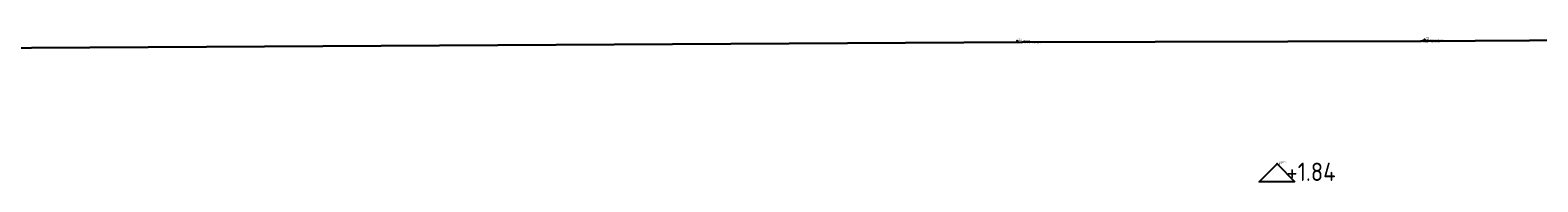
# Model space of a CAD drawing. Header units: millimetres. Extents: x 117457916 to 117583954, y 488847568 to 488851835.
# Tile 2 of 4: x 117520935 to 117550539, y 488848566 to 488851541. Entities that reach past the tile are written whole.
import ezdxf
from ezdxf.enums import TextEntityAlignment as Align

# ---------------------------------------------------------------- set-up
doc = ezdxf.new("R2010")
doc.units = ezdxf.units.MM
doc.header["$LTSCALE"] = 0.4
for name, color, linetype, true_color in [('18401-1(week 7)arlandaweg$0$Alg-bebouwing', 7, 'Continuous', 0xffffff), ('18401-1(week 7)arlandaweg$0$pntdesc', 1, 'Continuous', 0xff0000), ('18401-1(week 7)arlandaweg$0$pntelev', 2, 'Continuous', 0xffff00), ('18401-1(week 7)arlandaweg$0$pntno', 3, 'Continuous', 0x00ff00)]:
    doc.layers.add(name, color=color, linetype=linetype, true_color=true_color)
for name, color, linetype in [('NAP-HOOGTE', 7, 'Continuous'), ('NDS-CONTOUR', 7, 'Continuous'), ('TEKST', 7, 'Continuous')]:
    doc.layers.add(name, color=color, linetype=linetype)
doc.styles.add('18401-1(week 7)arlandaweg$0$Standard', font='txt')
doc.styles.add('ISOCP', font='isocp.shx')

# ---------------------------------------------------------------- blocks, each defined once
blk = doc.blocks.new('18401-1(week 7)arlandaweg$0$SRVPNO2')
at = {"layer": '18401-1(week 7)arlandaweg$0$pntdesc', "style": '18401-1(week 7)arlandaweg$0$Standard'}
blk.add_attdef('DESC2', (0.05, -0.06), '', height=0.05, dxfattribs=at)
at = {"layer": '18401-1(week 7)arlandaweg$0$pntelev', "style": '18401-1(week 7)arlandaweg$0$Standard'}
blk.add_attdef('ELEV2', (0.05, 0), '', height=0.05, dxfattribs=at)
at = {"layer": '18401-1(week 7)arlandaweg$0$pntno', "style": '18401-1(week 7)arlandaweg$0$Standard'}
blk.add_attdef('PT#', (0.05, 0.06), '', height=0.05, dxfattribs=at)
blk = doc.blocks.new('18401-1(week 7)arlandaweg')
blk.add_point((117545.419682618, 488848.9161261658))
at = {"layer": '18401-1(week 7)arlandaweg$0$Alg-bebouwing', "color": 7, "linetype": 'Continuous', "lineweight": 30, "true_color": 0xffffff}
blk.add_polyline3d([(117583.4350116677, 488851.5408196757, 0), (117548.2417632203, 488851.3230952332, 0), (117540.4120166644, 488851.305148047, 0), (117516.3788083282, 488851.1696455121, 0), (117508.358118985, 488851.1108411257, 0), (117458.0444622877, 488850.9488492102, 0)], dxfattribs=at)
at = {"layer": '18401-1(week 7)arlandaweg$0$Alg-bebouwing'}
for p in [(117540.315, 488851.33), (117548.2417629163, 488851.3230963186), (117548.315, 488851.361), (117540.4120163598, 488851.305149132)]:
    blk.add_point(p, dxfattribs=at)
at = {"xscale": 0.4, "yscale": 0.4}
for p, values in [((117540.315, 488851.33), {'PT#': '1008', 'ELEV2': '0.000', 'DESC2': 'Bebouwing;Hoofdgebouw;01;'}), ((117540.4120163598, 488851.305149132), {'PT#': '181202008', 'ELEV2': '1.960', 'DESC2': 'Bebouwing;Hoofdgebouw;01;'}), ((117548.2417629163, 488851.3230963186), {'PT#': '181202007', 'ELEV2': '1.860', 'DESC2': 'Bebouwing;Hoofdgebouw;01;'}), ((117548.315, 488851.361), {'PT#': '1007', 'ELEV2': '0.000', 'DESC2': 'Bebouwing;Hoofdgebouw;01;'}), ((117545.419682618, 488848.9161261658), {'PT#': 'lb180215026', 'ELEV2': '1.840', 'DESC2': 'mv'})]:
    blk.add_blockref('18401-1(week 7)arlandaweg$0$SRVPNO2', p, dxfattribs=at).add_auto_attribs(values)
blk = doc.blocks.new('terreinhoogteNAP')
at = {"layer": 'NDS-CONTOUR', "flags": 128}
blk.add_lwpolyline([(0.6999999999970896, 0), (-0.6999999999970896, 0), (-1.455191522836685e-11, 0.7000000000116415)], close=True, dxfattribs=at)
at = {"color": 0, "linetype": 'Continuous', "lineweight": -3, "style": 'ISOCP'}
blk.add_attdef('*1', text='', height=0.7200000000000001, rotation=2.918171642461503e-09, dxfattribs=at).set_placement((1.330367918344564, 0.3940623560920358), align=Align.MIDDLE)

msp = doc.modelspace()

# ---------------------------------------------------------------- block references
at = {"layer": 'NAP-HOOGTE', "xscale": 500, "yscale": 500, "zscale": 500}
msp.add_blockref('terreinhoogteNAP', (117545419.733242, 488848565.9983911), dxfattribs=at).add_auto_attribs({'*1': '+1.84'})
at = {"layer": 'TEKST', "color": 7, "xscale": 1000, "yscale": 1000, "zscale": 1000}
msp.add_blockref('18401-1(week 7)arlandaweg', (0.05062399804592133, -0.127774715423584), dxfattribs=at)

doc.saveas('drawing.dxf')
